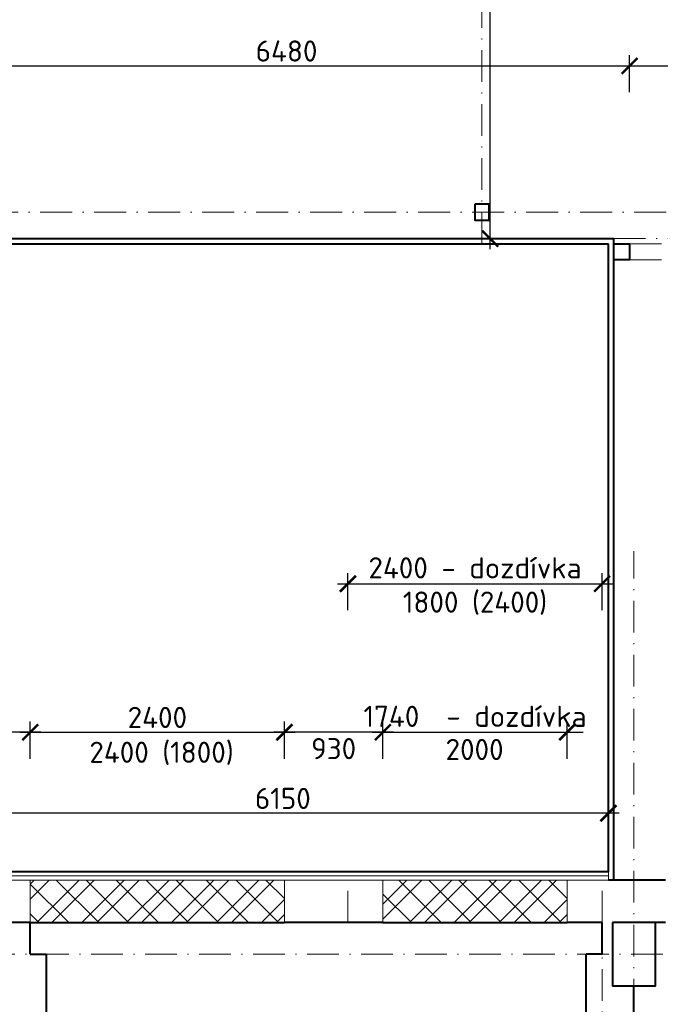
# Model space of a CAD drawing. Header units: metres. Extents: x -115250 to 1551995, y -140807 to 374743.
# Tile 68 of 205: x 85477 to 91527, y 72686 to 81988. Entities that reach past the tile are written whole.
import ezdxf

# ---------------------------------------------------------------- set-up
doc = ezdxf.new("R2010")
doc.units = ezdxf.units.M
doc.header["$LTSCALE"] = 100
doc.header["$PDMODE"] = 3
doc.header["$PDSIZE"] = 150
for name, pattern in [('0101aČÁRKOVANÁ', [4, 3, -1]), ('0102aČERCHOVANÁ', [5.1, 3, -1, 0.1, -1]), ('0103aDVOJČERCHOVANÁ', [6.2, 3, -1, 0.1, -1, 0.1, -1])]:
    doc.linetypes.add(name, pattern=pattern)
doc.layers.get('Defpoints').update_dxf_attribs({"lineweight": 9})
for name, color, linetype, lineweight in [('010-izolace EPS', 12, '0109IZOLACEEPS', 9), ('010-kota', 3, 'Continuous', 9), ('010-popis', 16, 'Continuous', 9), ('010-tenka', 10, 'Continuous', 15), ('010-tlusta', 10, 'Continuous', 40), ('910-okno nad rovinou řezu', 7, '0101aČÁRKOVANÁ', 15), ('910-osa', 8, '0102aČERCHOVANÁ', 9), ('910-tenka', 4, 'Continuous', 15), ('910-tenka nad', 4, '0103aDVOJČERCHOVANÁ', 15), ('910-tlusta', 6, 'Continuous', 40)]:
    doc.layers.add(name, color=color, linetype=linetype, lineweight=lineweight)
doc.styles.add('ISOCPEUR', font='isocpeur.ttf')
doc.linetypes.add('0109IZOLACEEPS', pattern='A,1e-05,[2,atsunami.shx,S=0.4871,R=0,X=0,Y=0],-0.9742,[2,atsunami.shx,S=0.4871,R=180,X=0,Y=0],-1e-05', length=0.97422)
doc.dimstyles.new('TSUNAMI_100', dxfattribs={"dimscale": 100, "dimtxt": 2, "dimasz": 1.5, "dimexe": 1, "dimexo": 2, "dimgap": 0.4, "dimtad": 1, "dimdec": 0, "dimrnd": 5, "dimzin": 0, "dimtxsty": 'ISOCPEUR', "dimblk1": 'ARCHTICK', "dimblk2": 'ARCHTICK', "dimsah": 1, "dimcen": 0.09, "dimdle": 1, "dimclrd": 256, "dimclre": 256, "dimclrt": 256, "dimadec": 0, "dimazin": 0, "dimtfac": 1, "dimtdec": 0, "dimtix": 1, "dimtmove": 1, "dimatfit": 3, "dimfxlon": 1, "dimtfill": 1, "dimtolj": 1, "dimtzin": 0, "dimarcsym": 0})

# ---------------------------------------------------------------- blocks, each defined once
blk = doc.blocks.new('_ARCHTICK')
at = {"color": 0, "linetype": 'ByBlock', "const_width": 0.15}
blk.add_lwpolyline([(-0.5, -0.5), (0.5, 0.5)], dxfattribs=at)
blk = doc.blocks.new('*D529')
at = {"layer": '010-kota', "lineweight": -2, "transparency": 16777216}
for p, q in [((89920.2, 79819.3), (89920.2, 96019.3)), ((89670.2, 95919.3), (90020.2, 95919.3)), ((90170.2, 79919.3), (89820.2, 79919.3))]:
    blk.add_line(p, q, dxfattribs=at)
at = {"layer": 'Defpoints', "color": 0, "transparency": 16777216}
for p in [(84767.1, 95919.3), (89920.2, 95919.3), (90956.7, 79919.3)]:
    blk.add_point(p, dxfattribs=at)
at = {"layer": '010-kota', "lineweight": -2, "transparency": 16777216, "xscale": 150, "yscale": 150, "zscale": 150}
for p, rotation in [((89920.2, 95919.3), 90), ((89920.2, 79919.3), 270)]:
    blk.add_blockref('_ARCHTICK', p, dxfattribs=dict(at, rotation=rotation))
at = {"layer": '010-kota', "transparency": 16777216, "insert": (89780.2, 87919.3), "char_height": 200, "attachment_point": 5, "rotation": 90, "style": 'ISOCPEUR', "bg_fill": 3, "box_fill_scale": 1.1, "bg_fill_color": 256, "bg_fill_true_color": 13158600, "bg_fill_transparency": 0}
blk.add_mtext('\\A1;16000', dxfattribs=at)
blk = doc.blocks.new('*D700')
at = {"layer": '010-kota', "lineweight": -2, "transparency": 16777216}
for p, q in [((84757.1, 81301.6), (84757.1, 81651.6)), ((91236.7, 81301.6), (91236.7, 81651.6)), ((84657.1, 81551.6), (91336.7, 81551.6))]:
    blk.add_line(p, q, dxfattribs=at)
at = {"layer": 'Defpoints', "color": 0, "transparency": 16777216}
for p in [(91236.7, 81551.6), (84757.1, 79869.3), (91236.7, 79869.3)]:
    blk.add_point(p, dxfattribs=at)
at = {"layer": '010-kota', "lineweight": -2, "transparency": 16777216, "xscale": 150, "yscale": 150, "zscale": 150, "rotation": 180}
blk.add_blockref('_ARCHTICK', (84757.1, 81551.6), dxfattribs=at)
at = {"layer": '010-kota', "lineweight": -2, "transparency": 16777216, "xscale": 150, "yscale": 150, "zscale": 150}
blk.add_blockref('_ARCHTICK', (91236.7, 81551.6), dxfattribs=at)
at = {"layer": '010-kota', "transparency": 16777216, "insert": (87996.9, 81691.6), "char_height": 200, "attachment_point": 5, "style": 'ISOCPEUR', "bg_fill": 3, "box_fill_scale": 1.1, "bg_fill_color": 256, "bg_fill_true_color": 13158600, "bg_fill_transparency": 0}
blk.add_mtext('\\A1;6480', dxfattribs=at)
blk = doc.blocks.new('*D701')
at = {"layer": '010-kota', "lineweight": -2, "transparency": 16777216}
for p, q in [((91236.7, 81301.6), (91236.7, 81651.6)), ((94046.7, 81301.6), (94046.7, 81651.6)), ((91136.7, 81551.6), (94146.7, 81551.6))]:
    blk.add_line(p, q, dxfattribs=at)
at = {"layer": 'Defpoints', "color": 0, "transparency": 16777216}
for p in [(94046.7, 81551.6), (91236.7, 79869.3), (94046.7, 79869.3)]:
    blk.add_point(p, dxfattribs=at)
at = {"layer": '010-kota', "lineweight": -2, "transparency": 16777216, "xscale": 150, "yscale": 150, "zscale": 150, "rotation": 180}
blk.add_blockref('_ARCHTICK', (91236.7, 81551.6), dxfattribs=at)
at = {"layer": '010-kota', "lineweight": -2, "transparency": 16777216, "xscale": 150, "yscale": 150, "zscale": 150}
blk.add_blockref('_ARCHTICK', (94046.7, 81551.6), dxfattribs=at)
at = {"layer": '010-kota', "transparency": 16777216, "insert": (92641.7, 81691.6), "char_height": 200, "attachment_point": 5, "style": 'ISOCPEUR', "bg_fill": 3, "box_fill_scale": 1.1, "bg_fill_color": 256, "bg_fill_true_color": 13158600, "bg_fill_transparency": 0}
blk.add_mtext('\\A1;2810', dxfattribs=at)
blk = doc.blocks.new('*D703')
at = {"layer": '010-kota', "lineweight": -2, "transparency": 16777216}
for p, q in [((32976.7, 82684.1), (32976.7, 83034.1)), ((94196.7, 82684.1), (94196.7, 83034.1)), ((94296.7, 82934.1), (32876.7, 82934.1))]:
    blk.add_line(p, q, dxfattribs=at)
at = {"layer": 'Defpoints', "color": 0, "transparency": 16777216}
for p in [(32976.7, 82934.1), (32976.7, 79919.3), (94196.7, 79919.3)]:
    blk.add_point(p, dxfattribs=at)
at = {"layer": '010-kota', "lineweight": -2, "transparency": 16777216, "xscale": 150, "yscale": 150, "zscale": 150, "rotation": 180}
blk.add_blockref('_ARCHTICK', (32976.7, 82934.1), dxfattribs=at)
at = {"layer": '010-kota', "lineweight": -2, "transparency": 16777216, "xscale": 150, "yscale": 150, "zscale": 150}
blk.add_blockref('_ARCHTICK', (94196.7, 82934.1), dxfattribs=at)
at = {"layer": '010-kota', "transparency": 16777216, "insert": (63586.7, 83074.1), "char_height": 200, "attachment_point": 5, "style": 'ISOCPEUR', "bg_fill": 3, "box_fill_scale": 1.1, "bg_fill_color": 256, "bg_fill_true_color": 13158600, "bg_fill_transparency": 0}
blk.add_mtext('\\A1;61220', dxfattribs=at)
blk = doc.blocks.new('*D724')
at = {"layer": '010-kota', "lineweight": -2, "transparency": 16777216}
for p, q in [((85577, 75006.7), (85577, 75356.7)), ((87977, 75006.7), (87977, 75356.7)), ((85477, 75256.7), (88077, 75256.7))]:
    blk.add_line(p, q, dxfattribs=at)
at = {"layer": 'Defpoints', "color": 0, "transparency": 16777216}
for p in [(87977, 75256.7), (85577, 73859.3), (87977, 73859.3)]:
    blk.add_point(p, dxfattribs=at)
at = {"layer": '010-kota', "lineweight": -2, "transparency": 16777216, "xscale": 150, "yscale": 150, "zscale": 150, "rotation": 180}
blk.add_blockref('_ARCHTICK', (85577, 75256.7), dxfattribs=at)
at = {"layer": '010-kota', "lineweight": -2, "transparency": 16777216, "xscale": 150, "yscale": 150, "zscale": 150}
blk.add_blockref('_ARCHTICK', (87977, 75256.7), dxfattribs=at)
at = {"layer": '010-kota', "transparency": 16777216, "insert": (86777, 75396.7), "char_height": 200, "attachment_point": 5, "style": 'ISOCPEUR', "bg_fill": 3, "box_fill_scale": 1.1, "bg_fill_color": 256, "bg_fill_true_color": 13158600, "bg_fill_transparency": 0}
blk.add_mtext('\\A1;2400', dxfattribs=at)
blk = doc.blocks.new('*D725')
at = {"layer": '010-kota', "lineweight": -2, "transparency": 16777216}
for p, q in [((85577, 75006.7), (85577, 75356.7)), ((87977, 75006.7), (87977, 75356.7)), ((85477, 75256.7), (88077, 75256.7))]:
    blk.add_line(p, q, dxfattribs=at)
at = {"layer": 'Defpoints', "color": 0, "transparency": 16777216}
for p in [(87977, 75256.7), (85577, 73859.3), (87977, 73859.3)]:
    blk.add_point(p, dxfattribs=at)
at = {"layer": '010-kota', "lineweight": -2, "transparency": 16777216, "xscale": 150, "yscale": 150, "zscale": 150, "rotation": 180}
blk.add_blockref('_ARCHTICK', (85577, 75256.7), dxfattribs=at)
at = {"layer": '010-kota', "lineweight": -2, "transparency": 16777216, "xscale": 150, "yscale": 150, "zscale": 150}
blk.add_blockref('_ARCHTICK', (87977, 75256.7), dxfattribs=at)
at = {"layer": '010-kota', "transparency": 16777216, "insert": (86816.4, 75057.5), "char_height": 200, "attachment_point": 5, "style": 'ISOCPEUR', "bg_fill": 3, "box_fill_scale": 1.1, "bg_fill_color": 256, "bg_fill_true_color": 13158600, "bg_fill_transparency": 0}
blk.add_mtext('\\A1;2400 (1800)', dxfattribs=at)
blk = doc.blocks.new('*D726')
at = {"layer": '010-kota', "lineweight": -2, "transparency": 16777216}
for p, q in [((88576.7, 76409.3), (88576.7, 76759.3)), ((90976.7, 76409.3), (90976.7, 76759.3)), ((88476.7, 76659.3), (91076.7, 76659.3))]:
    blk.add_line(p, q, dxfattribs=at)
at = {"layer": 'Defpoints', "color": 0, "transparency": 16777216}
for p in [(90976.7, 76659.3), (88576.7, 75261.8), (90976.7, 75261.8)]:
    blk.add_point(p, dxfattribs=at)
at = {"layer": '010-kota', "lineweight": -2, "transparency": 16777216, "xscale": 150, "yscale": 150, "zscale": 150, "rotation": 180}
blk.add_blockref('_ARCHTICK', (88576.7, 76659.3), dxfattribs=at)
at = {"layer": '010-kota', "lineweight": -2, "transparency": 16777216, "xscale": 150, "yscale": 150, "zscale": 150}
blk.add_blockref('_ARCHTICK', (90976.7, 76659.3), dxfattribs=at)
at = {"layer": '010-kota', "transparency": 16777216, "insert": (89776.7, 76809.3), "char_height": 200, "attachment_point": 5, "style": 'ISOCPEUR', "bg_fill": 3, "box_fill_scale": 1.1, "bg_fill_color": 256, "bg_fill_true_color": 13158600, "bg_fill_transparency": 0}
blk.add_mtext('\\A1;2400 - dozdívka', dxfattribs=at)
blk = doc.blocks.new('*D727')
at = {"layer": '010-kota', "lineweight": -2, "transparency": 16777216}
for p, q in [((88576.7, 76409.3), (88576.7, 76759.3)), ((90976.7, 76409.3), (90976.7, 76759.3)), ((88476.7, 76659.3), (91076.7, 76659.3))]:
    blk.add_line(p, q, dxfattribs=at)
at = {"layer": 'Defpoints', "color": 0, "transparency": 16777216}
for p in [(90976.7, 76659.3), (88576.7, 75261.8), (90976.7, 75261.8)]:
    blk.add_point(p, dxfattribs=at)
at = {"layer": '010-kota', "lineweight": -2, "transparency": 16777216, "xscale": 150, "yscale": 150, "zscale": 150, "rotation": 180}
blk.add_blockref('_ARCHTICK', (88576.7, 76659.3), dxfattribs=at)
at = {"layer": '010-kota', "lineweight": -2, "transparency": 16777216, "xscale": 150, "yscale": 150, "zscale": 150}
blk.add_blockref('_ARCHTICK', (90976.7, 76659.3), dxfattribs=at)
at = {"layer": '010-kota', "transparency": 16777216, "insert": (89776.7, 76476.2), "char_height": 200, "attachment_point": 5, "style": 'ISOCPEUR', "bg_fill": 3, "box_fill_scale": 1.1, "bg_fill_color": 256, "bg_fill_true_color": 13158600, "bg_fill_transparency": 0}
blk.add_mtext('\\A1;1800 (2400)', dxfattribs=at)
blk = doc.blocks.new('*D728')
at = {"layer": '010-kota', "lineweight": -2, "transparency": 16777216}
for p, q in [((88906.7, 75006.7), (88906.7, 75356.7)), ((90646.7, 75006.7), (90646.7, 75356.7)), ((88906.7, 75256.7), (88756.7, 75256.7)), ((88906.7, 75256.7), (90646.7, 75256.7)), ((90646.7, 75256.7), (90796.7, 75256.7))]:
    blk.add_line(p, q, dxfattribs=at)
at = {"layer": 'Defpoints', "color": 0, "transparency": 16777216}
for p in [(88906.7, 73859.3), (90646.7, 73859.3)]:
    blk.add_point(p, dxfattribs=at)
at = {"layer": '010-kota', "lineweight": -2, "transparency": 16777216, "xscale": 150, "yscale": 150, "zscale": 150}
blk.add_blockref('_ARCHTICK', (88906.7, 75256.7), dxfattribs=at)
at = {"layer": '010-kota', "lineweight": -2, "transparency": 16777216, "xscale": 150, "yscale": 150, "zscale": 150, "rotation": 180}
blk.add_blockref('_ARCHTICK', (90646.7, 75256.7), dxfattribs=at)
at = {"layer": '010-kota', "transparency": 16777216, "insert": (89776.7, 75406.8), "char_height": 200, "attachment_point": 5, "style": 'ISOCPEUR', "bg_fill": 3, "box_fill_scale": 1.1, "bg_fill_color": 256, "bg_fill_true_color": 13158600, "bg_fill_transparency": 0}
blk.add_mtext('\\A1;1740  - dozdívka', dxfattribs=at)
at = {"layer": 'Defpoints', "color": 0, "transparency": 16777216}
blk.add_point((90646.7, 75256.7), dxfattribs=at)
blk = doc.blocks.new('*D729')
at = {"layer": '010-kota', "lineweight": -2, "transparency": 16777216}
for p, q in [((88906.7, 75006.7), (88906.7, 75356.7)), ((90646.7, 75006.7), (90646.7, 75356.7)), ((88806.7, 75256.7), (90746.7, 75256.7))]:
    blk.add_line(p, q, dxfattribs=at)
at = {"layer": 'Defpoints', "color": 0, "transparency": 16777216}
for p in [(90646.7, 75256.7), (88906.7, 73859.3), (90646.7, 73859.3)]:
    blk.add_point(p, dxfattribs=at)
at = {"layer": '010-kota', "lineweight": -2, "transparency": 16777216, "xscale": 150, "yscale": 150, "zscale": 150, "rotation": 180}
blk.add_blockref('_ARCHTICK', (88906.7, 75256.7), dxfattribs=at)
at = {"layer": '010-kota', "lineweight": -2, "transparency": 16777216, "xscale": 150, "yscale": 150, "zscale": 150}
blk.add_blockref('_ARCHTICK', (90646.7, 75256.7), dxfattribs=at)
at = {"layer": '010-kota', "transparency": 16777216, "insert": (89772.8, 75093.4), "char_height": 200, "attachment_point": 5, "style": 'ISOCPEUR', "bg_fill": 3, "box_fill_scale": 1.1, "bg_fill_color": 256, "bg_fill_true_color": 13158600, "bg_fill_transparency": 0}
blk.add_mtext('\\A1;2000', dxfattribs=at)
blk = doc.blocks.new('*D730')
at = {"layer": '010-kota', "lineweight": -2, "transparency": 16777216}
for p, q in [((87976.7, 75006.7), (87976.7, 75356.7)), ((88906.7, 75006.7), (88906.7, 75356.7)), ((89006.7, 75256.7), (87876.7, 75256.7))]:
    blk.add_line(p, q, dxfattribs=at)
at = {"layer": 'Defpoints', "color": 0, "transparency": 16777216}
for p in [(87976.7, 75256.7), (87976.7, 73859.3), (88906.7, 73859.3)]:
    blk.add_point(p, dxfattribs=at)
at = {"layer": '010-kota', "lineweight": -2, "transparency": 16777216, "xscale": 150, "yscale": 150, "zscale": 150, "rotation": 180}
blk.add_blockref('_ARCHTICK', (87976.7, 75256.7), dxfattribs=at)
at = {"layer": '010-kota', "lineweight": -2, "transparency": 16777216, "xscale": 150, "yscale": 150, "zscale": 150}
blk.add_blockref('_ARCHTICK', (88906.7, 75256.7), dxfattribs=at)
at = {"layer": '010-kota', "transparency": 16777216, "insert": (88441.7, 75101.9), "char_height": 200, "attachment_point": 5, "style": 'ISOCPEUR', "bg_fill": 3, "box_fill_scale": 1.1, "bg_fill_color": 256, "bg_fill_true_color": 13158600, "bg_fill_transparency": 0}
blk.add_mtext('\\A1;930', dxfattribs=at)
blk = doc.blocks.new('*D731')
at = {"layer": '010-kota', "lineweight": -2, "transparency": 16777216}
for p, q in [((84393.3, 75006.7), (84393.3, 75356.7)), ((85577, 75006.7), (85577, 75356.7)), ((85677, 75256.7), (84293.3, 75256.7))]:
    blk.add_line(p, q, dxfattribs=at)
at = {"layer": 'Defpoints', "color": 0, "transparency": 16777216}
for p in [(84393.3, 75256.7), (84393.3, 73859.3), (85577, 73859.3)]:
    blk.add_point(p, dxfattribs=at)
at = {"layer": '010-kota', "lineweight": -2, "transparency": 16777216, "xscale": 150, "yscale": 150, "zscale": 150, "rotation": 180}
blk.add_blockref('_ARCHTICK', (84393.3, 75256.7), dxfattribs=at)
at = {"layer": '010-kota', "lineweight": -2, "transparency": 16777216, "xscale": 150, "yscale": 150, "zscale": 150}
blk.add_blockref('_ARCHTICK', (85577, 75256.7), dxfattribs=at)
at = {"layer": '010-kota', "transparency": 16777216, "insert": (84985.1, 75396.7), "char_height": 200, "attachment_point": 5, "style": 'ISOCPEUR', "bg_fill": 3, "box_fill_scale": 1.1, "bg_fill_color": 256, "bg_fill_true_color": 13158600, "bg_fill_transparency": 0}
blk.add_mtext('\\A1;1185', dxfattribs=at)
blk = doc.blocks.new('*D808')
at = {"layer": '010-kota', "lineweight": -2, "transparency": 16777216}
for p, q in [((84887.1, 74241.4), (84887.1, 74591.4)), ((91036.7, 74241.4), (91036.7, 74591.4)), ((91136.7, 74491.4), (84787.1, 74491.4))]:
    blk.add_line(p, q, dxfattribs=at)
at = {"layer": 'Defpoints', "color": 0, "transparency": 16777216}
for p in [(84887.1, 74491.4), (84887.1, 73939.3), (91036.7, 73939.3)]:
    blk.add_point(p, dxfattribs=at)
at = {"layer": '010-kota', "lineweight": -2, "transparency": 16777216, "xscale": 150, "yscale": 150, "zscale": 150, "rotation": 180}
blk.add_blockref('_ARCHTICK', (84887.1, 74491.4), dxfattribs=at)
at = {"layer": '010-kota', "lineweight": -2, "transparency": 16777216, "xscale": 150, "yscale": 150, "zscale": 150}
blk.add_blockref('_ARCHTICK', (91036.7, 74491.4), dxfattribs=at)
at = {"layer": '010-kota', "transparency": 16777216, "insert": (87961.9, 74631.4), "char_height": 200, "attachment_point": 5, "style": 'ISOCPEUR', "bg_fill": 3, "box_fill_scale": 1.1, "bg_fill_color": 256, "bg_fill_true_color": 13158600, "bg_fill_transparency": 0}
blk.add_mtext('\\A1;6150', dxfattribs=at)

msp = doc.modelspace()

# ---------------------------------------------------------------- linework, layer by layer
at = {"layer": '010-tlusta'}
for p, q in [((85576.7, 73459.3), (87976.7, 73459.3)), ((88906.7, 73459.3), (90646.7, 73459.3))]:
    msp.add_line(p, q, dxfattribs=at)
at = {"layer": '910-okno nad rovinou řezu'}
msp.add_line((90976.7, 73459.3), (90976.7, 73859.3), dxfattribs=at)
at = {"layer": '910-osa'}
for p, q in [((89842.1, 79869.3), (89842.1, 96501.2)), ((84141.2, 80169.3), (95845.9, 80169.3)), ((91276.7, 55287.6), (91276.7, 76968.6)), ((40251.2, 73159.3), (114311.8, 73159.3))]:
    msp.add_line(p, q, dxfattribs=at)
at = {"layer": '910-tenka'}
for p, q in [((85576.7, 73859.3), (87976.7, 73859.3)), ((91036.7, 73939.3), (91036.7, 73859.3)), ((85576.7, 73459.3), (87976.9, 73459.3))]:
    msp.add_line(p, q, dxfattribs=at)
at = {"layer": '910-tenka nad', "linetype": '0103aDVOJČERCHOVANÁ'}
for p, q in [((91086.7, 79919.3), (94196.7, 79919.3)), ((91236.7, 79869.3), (94046.7, 79869.3)), ((91236.7, 79719.3), (94046.7, 79719.3)), ((90976.7, 58459.3), (90976.7, 73459.3))]:
    msp.add_line(p, q, dxfattribs=at)
at = {"layer": '910-tenka nad'}
for p, q in [((88906.7, 73859.3), (90646.7, 73859.3)), ((85576.7, 73459.3), (87976.7, 73459.3)), ((88906.7, 73459.3), (90646.7, 73459.3))]:
    msp.add_line(p, q, dxfattribs=at)
at = {"layer": '910-tlusta'}
for p, q in [((84907.1, 79919.3), (91086.7, 79919.3)), ((91086.7, 73859.3), (91086.7, 79919.3)), ((84757.1, 79869.3), (91036.7, 79869.3)), ((91036.7, 73939.3), (91036.7, 79869.3)), ((91576.7, 73859.3), (91036.7, 73859.3)), ((85576.7, 73459.3), (84347, 73459.3)), ((85576.7, 73159.3), (85576.7, 73459.3)), ((85577, 73159.3), (85577, 73459.3)), ((88906.7, 73459.3), (87976.9, 73459.3)), ((88576.9, 73459.3), (87976.9, 73459.3)), ((90976.7, 73459.3), (90646.7, 73459.3)), ((90976.7, 73159.3), (90976.7, 73459.3)), ((90976.7, 73159.3), (90976.7, 73459.3)), ((91576.7, 73459.3), (91076.7, 73459.3)), ((85576.7, 73159.3), (85726.7, 73159.3)), ((85726.7, 73159.3), (85726.7, 64552.3)), ((90976.7, 73159.3), (90826.7, 73159.3)), ((90826.7, 70809.3), (90826.7, 73159.3)), ((91276.7, 70809.3), (91276.7, 72859.3))]:
    msp.add_line(p, q, dxfattribs=at)
for points in [[(89777.1, 80249.3), (89907.1, 80249.3), (89907.1, 80089.3), (89777.1, 80089.3)], [(91086.7, 79869.3), (91236.7, 79869.3), (91236.7, 79719.3), (91086.7, 79719.3)]]:
    msp.add_lwpolyline(points, close=True, dxfattribs=at)
for points in [[(91076.7, 73459.3), (91076.7, 72859.3)], [(91476.7, 73459.3), (91476.7, 72859.3), (91076.7, 72859.3)]]:
    msp.add_lwpolyline(points, dxfattribs=at)

# ---------------------------------------------------------------- next in the draw order: dimensions: what is measured, and where the dimension line sits
at = {"layer": '010-kota'}
dim = msp.add_linear_dim(base=(89920.2, 95919.3), p1=(90956.7, 79919.3), p2=(84767.1, 95919.3), angle=90, dimstyle='TSUNAMI_100', dxfattribs=at)
dim.commit()
dim.dimension.update_dxf_attribs({"geometry": '*D529', "text_midpoint": (89780.2, 87919.3)})
dim = msp.add_linear_dim(base=(90976.7, 76659.3), p1=(88576.7, 75261.8), p2=(90976.7, 75261.8), text='2400 - dozdívka', dimstyle='TSUNAMI_100', dxfattribs=at)
dim.commit()
dim.dimension.update_dxf_attribs({"geometry": '*D726', "text_midpoint": (89776.7, 76809.3)})
dim = msp.add_linear_dim(base=(87977, 75256.7), p1=(85577, 73859.3), p2=(87977, 73859.3), dimstyle='TSUNAMI_100', dxfattribs=at)
dim.commit()
dim.dimension.update_dxf_attribs({"geometry": '*D724', "text_midpoint": (86777, 75396.7)})

# ---------------------------------------------------------------- next in the draw order: dimensions: what is measured, and where the dimension line sits
dim = msp.add_linear_dim(base=(91236.7, 81551.6), p1=(84757.1, 79869.3), p2=(91236.7, 79869.3), dimstyle='TSUNAMI_100', dxfattribs=at)
dim.commit()
dim.dimension.update_dxf_attribs({"geometry": '*D700', "text_midpoint": (87996.9, 81691.6)})
for base, p1, p2, text, picture, middle in [((90976.7, 76659.3), (88576.7, 75261.8), (90976.7, 75261.8), '1800 (2400)', '*D727', (89776.7, 76476.2)), ((87977, 75256.7), (85577, 73859.3), (87977, 73859.3), '2400 (1800)', '*D725', (86816.4, 75057.5))]:
    dim = msp.add_linear_dim(base=base, p1=p1, p2=p2, text=text, dimstyle='TSUNAMI_100', override={"dimtmove": 2}, dxfattribs=at)
    dim.commit()
    dim.dimension.update_dxf_attribs({"geometry": picture, "text_midpoint": middle, "dimtype": 160})

# ---------------------------------------------------------------- next in the draw order: dimensions: what is measured, and where the dimension line sits
for base, p1, p2, picture, middle in [((94046.7, 81551.6), (91236.7, 79869.3), (94046.7, 79869.3), '*D701', (92641.7, 81691.6)), ((84393.3, 75256.7), (85577, 73859.3), (84393.3, 73859.3), '*D731', (84985.1, 75396.7))]:
    dim = msp.add_linear_dim(base=base, p1=p1, p2=p2, dimstyle='TSUNAMI_100', dxfattribs=at)
    dim.commit()
    dim.dimension.update_dxf_attribs({"geometry": picture, "text_midpoint": middle})
dim = msp.add_linear_dim(base=(90646.7, 75256.7), p1=(88906.7, 73859.3), p2=(90646.7, 73859.3), text='1740  - dozdívka', dimstyle='TSUNAMI_100', dxfattribs=at)
dim.commit()
dim.dimension.update_dxf_attribs({"geometry": '*D728', "text_midpoint": (89776.7, 75406.8)})

# ---------------------------------------------------------------- next in the draw order: linework, layer by layer
at = {"layer": '910-tenka'}
for p, q in [((84347, 73859.3), (85576.7, 73859.3)), ((85576.7, 73859.3), (85576.7, 73459.3))]:
    msp.add_line(p, q, dxfattribs=at)

# ---------------------------------------------------------------- next in the draw order: dimensions: what is measured, and where the dimension line sits
at = {"layer": '010-kota'}
dim = msp.add_linear_dim(base=(32976.7, 82934.1), p1=(94196.7, 79919.3), p2=(32976.7, 79919.3), dimstyle='TSUNAMI_100', dxfattribs=at)
dim.commit()
dim.dimension.update_dxf_attribs({"geometry": '*D703', "text_midpoint": (63586.7, 83074.1)})
dim = msp.add_linear_dim(base=(90646.7, 75256.7), p1=(88906.7, 73859.3), p2=(90646.7, 73859.3), text='2000', dimstyle='TSUNAMI_100', override={"dimtmove": 2}, dxfattribs=at)
dim.commit()
dim.dimension.update_dxf_attribs({"geometry": '*D729', "text_midpoint": (89772.8, 75093.4), "dimtype": 160})

# ---------------------------------------------------------------- next in the draw order: linework, layer by layer
at = {"layer": '910-tenka'}
for q in [(90646.7, 73459.3), (91036.7, 73859.3)]:
    msp.add_line((90646.7, 73859.3), q, dxfattribs=at)

# ---------------------------------------------------------------- next in the draw order: dimensions: what is measured, and where the dimension line sits
at = {"layer": '010-kota'}
dim = msp.add_linear_dim(base=(87976.7, 75256.7), p1=(88906.7, 73859.3), p2=(87976.7, 73859.3), dimstyle='TSUNAMI_100', override={"dimtmove": 2}, dxfattribs=at)
dim.commit()
dim.dimension.update_dxf_attribs({"geometry": '*D730', "text_midpoint": (88441.7, 75101.9), "dimtype": 160})

# ---------------------------------------------------------------- next in the draw order: hatches: boundary and pattern name
at = {"layer": '010-popis', "transparency": 33554687}
h = msp.add_hatch(dxfattribs=at)
h.set_pattern_fill('ZDIVO-STR_PEV', color=256, scale=100)
h.set_pattern_definition([(45, (-2670, 1e-11), (-212.132, 212.132), []), (45, (-2528.58, 1e-11), (-212.132, 212.132), []), (135, (-2670, 1e-11), (-141.42136, -141.42136), [])])
h.paths.add_polyline_path([(85576.7, 73859.3), (87976.7, 73859.3), (87976.7, 73459.3), (85576.7, 73459.3)])
h = msp.add_hatch(dxfattribs=at)
h.set_pattern_fill('ZDIVO-STR_PEV', color=256, scale=100)
h.set_pattern_definition([(45, (0, 0), (-212.132, 212.132), []), (45, (141.42, 0), (-212.132, 212.132), []), (135, (0, 0), (-141.42136, -141.42136), [])])
h.paths.add_polyline_path([(88906.7, 73859.3), (90646.7, 73859.3), (90646.7, 73459.3), (88906.7, 73459.3)])

# ---------------------------------------------------------------- next in the draw order: linework, layer by layer
at = {"layer": '010-izolace EPS', "ltscale": 0.8}
msp.add_line((91036.7, 73899.3), (84887.1, 73899.3), dxfattribs=at)
at = {"layer": '010-tenka'}
for p, q in [((85576.7, 73859.3), (87976.7, 73859.3)), ((88906.7, 73859.3), (90646.7, 73859.3))]:
    msp.add_line(p, q, dxfattribs=at)
at = {"layer": '010-tlusta'}
msp.add_line((91036.7, 73939.3), (84887.1, 73939.3), dxfattribs=at)
at = {"layer": '910-okno nad rovinou řezu'}
msp.add_line((88576.7, 73459.3), (88576.7, 73859.3), dxfattribs=at)
at = {"layer": '910-tenka'}
for p, q in [((87976.7, 73859.3), (87976.9, 73459.3)), ((87976.7, 73859), (88906.7, 73859)), ((88906.7, 73859.3), (88906.7, 73459.3))]:
    msp.add_line(p, q, dxfattribs=at)

# ---------------------------------------------------------------- next in the draw order: dimensions: what is measured, and where the dimension line sits
at = {"layer": '010-kota'}
dim = msp.add_linear_dim(base=(84887.1, 74491.4), p1=(91036.7, 73939.3), p2=(84887.1, 73939.3), dimstyle='TSUNAMI_100', dxfattribs=at)
dim.commit()
dim.dimension.update_dxf_attribs({"geometry": '*D808', "text_midpoint": (87961.9, 74631.4)})

doc.saveas('drawing.dxf')
